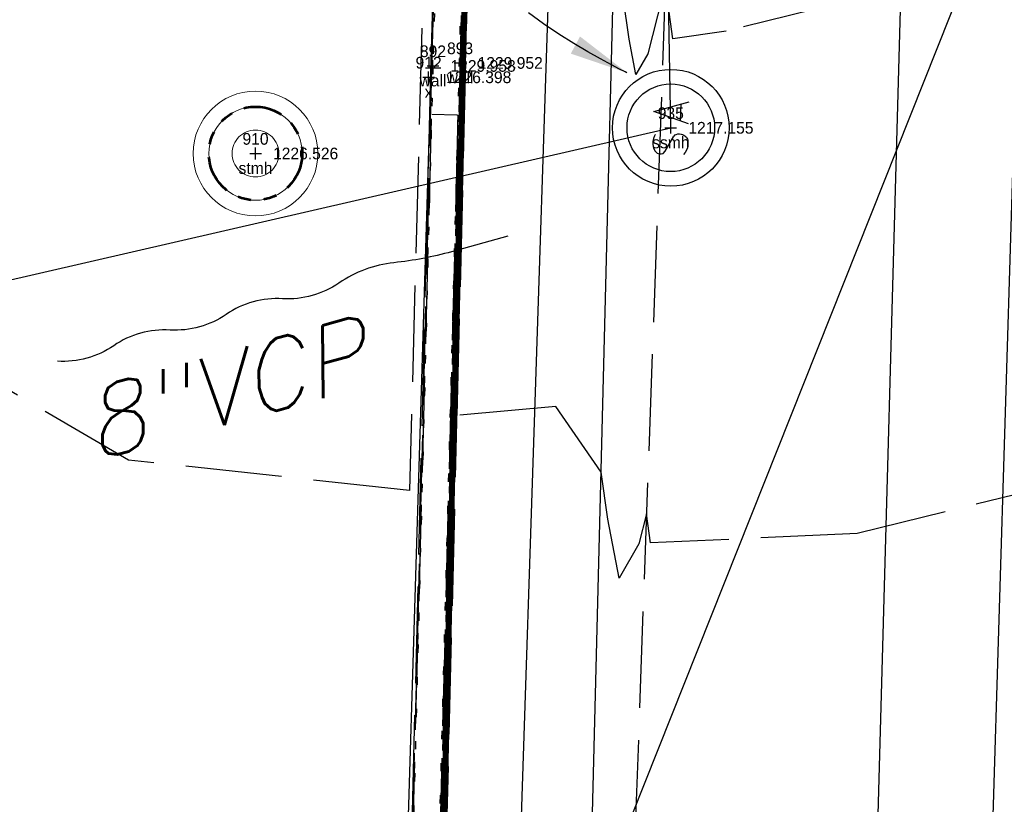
# Model space of a CAD drawing. Extents: x 2383805 to 2387584, y 226460 to 239380.
# Tile 12 of 49: x 2386860 to 2386893, y 227232 to 227259. Entities that reach past the tile are written whole.
import ezdxf
from ezdxf.enums import TextEntityAlignment as Align

# ---------------------------------------------------------------- set-up
doc = ezdxf.new("R2010")
doc.units = 0
doc.header["$LTSCALE"] = 20
doc.header["$MEASUREMENT"] = 0
doc.header["$PDSIZE"] = 2
for name, pattern in [('cl20', [100, 5, -5, 80, -5, 5]), ('DGN Style 6', [6.093386, 0.003204, -1.281469, 2.242571, -1.281469, 0.003204, -1.281469]), ('drainage01', [1.6, 0.85, -0.75]), ('OhDOT_USTN1', [0.055, 0.014, -0.041]), ('OhDOT_USTN2', [0.11, 0.069, -0.041]), ('OhDOT_USTN3', [0.22, 0.165, -0.055]), ('OhDOT_USTN6', [0.223, 0.083, -0.028, 0.028, -0.028, 0.028, -0.028]), ('REDO_Drainage01', [1.6, 0.85, -0.75]), ('sanex', [0]), ('teleex', [0]), ('waterex', [0])]:
    doc.linetypes.add(name, pattern=pattern)
for name, color, linetype in [('CM_X_Curb_Gutter', 254, 'Continuous'), ('DR_X_Cells', 151, 'OhDOT_USTN2'), ('PV_X_EOP', 7, 'OhDOT_USTN3'), ('RD_X_Wall', 120, 'OhDOT_USTN1'), ('RW_X_CL_20', 6, 'cl20'), ('RW_X_PARCEL', 6, 'Continuous'), ('SV_X_Shot_Marker', 2, 'Continuous'), ('SV_X_Text_Description', 7, 'Continuous'), ('SV_X_Text_Elevation', 7, 'Continuous'), ('SV_X_Text_Name', 7, 'Continuous'), ('UT_X_Sanitary_Cells', 3, 'Continuous'), ('UT_X_Sanitary_Line', 3, 'sanex'), ('UT_X_Sanitary_Text', 7, 'Continuous'), ('UT_X_Telecom', 30, 'teleex'), ('UT_X_Water', 133, 'waterex')]:
    doc.layers.add(name, color=color, linetype=linetype)
doc.layers.add('DT_X_Contour_Major', color=132, linetype='OhDOT_USTN3', transparency=0.5)
doc.layers.add('DT_X_Contour_Minor', color=136, linetype='OhDOT_USTN3', transparency=0.5)
doc.styles.add('PTXT', font='TXT')
doc.styles.add('SHR', font='simplex.shx', dxfattribs={"oblique": 15})

# ---------------------------------------------------------------- blocks, each defined once
blk = doc.blocks.new('SPT9')
at = {"color": 0, "linetype": 'Continuous'}
for p, q in [((-0.5, 0), (0.5, 0)), ((0, -0.5), (0, 0.5))]:
    blk.add_line(p, q, dxfattribs=at)
blk = doc.blocks.new('SSMH')
at = {"layer": 'Defpoints', "color": 223, "linetype": 'Continuous', "extrusion": (1, 0, 0)}
blk.add_lwpolyline([(0.749, 0), (0.749, 0)], dxfattribs=at)
at = {"layer": 'Defpoints', "color": 151, "linetype": 'Continuous', "extrusion": (1, 0, 0)}
blk.add_lwpolyline([(0, 0), (0, 0)], dxfattribs=at)
at = {"layer": 'Defpoints', "color": 21, "linetype": 'Continuous', "extrusion": (1, 0, 0)}
for points in [[(0, 0), (0, 0)], [(-0.749, 0), (-0.749, 0)]]:
    blk.add_lwpolyline(points, dxfattribs=at)
at = {"layer": 'Defpoints', "color": 40, "linetype": 'Continuous', "extrusion": (1, 0, 0)}
blk.add_lwpolyline([(0, 0), (0, 0)], dxfattribs=at)
at = {"layer": 'Defpoints', "color": 61, "linetype": 'DGN Style 6'}
blk.add_circle((0, 0), 0.749, dxfattribs=at)
at = {"layer": 'Defpoints', "color": 20, "linetype": 'drainage01'}
blk.add_circle((0, 0), 0.749, dxfattribs=at)
at = {"layer": 'UT_X_Sanitary_Cells', "color": 3, "linetype": 'Continuous'}
for points in [[(-0.441, 0.219), (-0.45, 0.182)], [(-0.148, 0.276), (-0.191, 0.29)], [(-0.134, 0.267), (-0.148, 0.276)], [(-0.125, 0.257), (-0.134, 0.267)], [(0.078, -0.3), (0.267, 0.3)], [(-0.45, 0.153), (-0.441, 0.116)], [(-0.12, -0.078), (-0.11, -0.097)], [(-0.11, -0.097), (-0.101, -0.125)], [(-0.101, -0.153), (-0.106, -0.182)], [(-0.2, -0.295), (-0.243, -0.3)], [(-0.153, -0.271), (-0.167, -0.281)], [(-0.139, -0.257), (-0.153, -0.271)], [(-0.12, -0.224), (-0.129, -0.243)], [(-0.11, -0.201), (-0.12, -0.224)]]:
    blk.add_lwpolyline(points, dxfattribs=at)
at = {"layer": 'UT_X_Sanitary_Cells', "color": 3, "linetype": 'Continuous', "extrusion": (1, 0, 0)}
for points, elevation in [([(0.182, 0), (0.153, 0)], -0.45), ([(-0.125, 0), (-0.153, 0)], -0.101)]:
    blk.add_lwpolyline(points, dxfattribs=dict(at, elevation=elevation))
at = {"layer": 'UT_X_Sanitary_Cells', "color": 3, "linetype": 'Continuous', "extrusion": (0.752215, -0.658917, 0), "elevation": -0.476}
blk.add_lwpolyline([(-0.075, 0), (-0.125, 0)], dxfattribs=at)
at = {"layer": 'UT_X_Sanitary_Cells', "color": 3, "linetype": 'Continuous', "extrusion": (-0.479112, 0.877754, 0), "elevation": 0.421}
blk.add_lwpolyline([(0.176, 0), (0.235, 0)], dxfattribs=at)
at = {"layer": 'UT_X_Sanitary_Cells', "color": 3, "linetype": 'Continuous', "extrusion": (0.225284, -0.974293, 0), "elevation": -0.358}
blk.add_lwpolyline([(-0.219, 0), (-0.282, 0)], dxfattribs=at)
at = {"layer": 'UT_X_Sanitary_Cells', "color": 3, "linetype": 'Continuous', "extrusion": (0, 1, 0)}
for points, elevation in [([(0.28, 0), (0.294, 0)], 0.3), ([(0.243, 0), (0.28, 0)], 0.3), ([(-0.404, 0), (-0.125, 0)], -0.158), ([(0.243, 0), (0.309, 0)], -0.3)]:
    blk.add_lwpolyline(points, dxfattribs=dict(at, elevation=elevation))
at = {"layer": 'UT_X_Sanitary_Cells', "color": 3, "linetype": 'Continuous', "extrusion": (-0.178763, -0.983892, 0), "elevation": -0.251}
blk.add_lwpolyline([(-0.239, 0), (-0.292, 0)], dxfattribs=at)
at = {"layer": 'UT_X_Sanitary_Cells', "color": 3, "linetype": 'Continuous', "extrusion": (0.95593, 0.293594, 0), "elevation": 0.343}
blk.add_lwpolyline([(0.208, 0), (-0.419, 0)], dxfattribs=at)
at = {"layer": 'UT_X_Sanitary_Cells', "color": 3, "linetype": 'Continuous', "extrusion": (-0.658091, -0.752938, 0), "elevation": 0.203}
blk.add_lwpolyline([(-0.408, 0), (-0.358, 0)], dxfattribs=at)
at = {"layer": 'UT_X_Sanitary_Cells', "color": 3, "linetype": 'Continuous', "extrusion": (-0.4788, -0.877924, 0), "elevation": 0.12}
blk.add_lwpolyline([(-0.393, 0), (-0.098, 0)], dxfattribs=at)
at = {"layer": 'UT_X_Sanitary_Cells', "color": 3, "linetype": 'Continuous', "extrusion": (0.625286, 0.780396, 0), "elevation": -0.136}
blk.add_lwpolyline([(0.075, 0), (0.045, 0)], dxfattribs=at)
at = {"layer": 'UT_X_Sanitary_Cells', "color": 3, "linetype": 'Continuous', "extrusion": (0.6, 0.8, 0), "elevation": -0.453}
blk.add_lwpolyline([(0.176, 0), (0.223, 0)], dxfattribs=at)
at = {"layer": 'UT_X_Sanitary_Cells', "color": 3, "linetype": 'Continuous', "extrusion": (-0.474288, -0.88037, 0), "elevation": 0.422}
blk.add_lwpolyline([(-0.171, 0), (-0.241, 0)], dxfattribs=at)
at = {"layer": 'UT_X_Sanitary_Cells', "color": 3, "linetype": 'Continuous', "extrusion": (-0.217109, -0.976147, 0), "elevation": 0.359}
blk.add_lwpolyline([(-0.236, 0), (-0.28, 0)], dxfattribs=at)
at = {"layer": 'UT_X_Sanitary_Cells', "color": 3, "linetype": 'Continuous', "extrusion": (-0.314752, 0.949174, 0), "elevation": -0.217}
blk.add_lwpolyline([(0.268, 0), (0.283, 0)], dxfattribs=at)
at = {"layer": 'UT_X_Sanitary_Cells', "color": 3, "linetype": 'Continuous', "extrusion": (0.447214, -0.894427, 0), "elevation": 0.176}
blk.add_lwpolyline([(-0.275, 0), (-0.296, 0)], dxfattribs=at)
at = {"layer": 'UT_X_Sanitary_Cells', "color": 3, "linetype": 'Continuous', "extrusion": (0.831387, -0.555694, 0), "elevation": 0.028}
blk.add_lwpolyline([(-0.274, 0), (-0.291, 0)], dxfattribs=at)
at = {"layer": 'UT_X_Sanitary_Cells', "color": 3, "linetype": 'Continuous', "extrusion": (0.969699, -0.244304, 0), "elevation": -0.058}
blk.add_lwpolyline([(-0.202, 0), (-0.221, 0)], dxfattribs=at)
at = {"layer": 'UT_X_Sanitary_Cells', "linetype": 'Continuous'}
blk.add_circle((0, 0), 0.999, dxfattribs=at)
blk = doc.blocks.new('MH1D-X')
at = {"layer": 'Defpoints', "color": 61, "linetype": 'OhDOT_USTN6', "lineweight": 53}
blk.add_circle((0, 0), 2, dxfattribs=at)
at = {"layer": 'Defpoints', "color": 20, "linetype": 'REDO_Drainage01', "lineweight": 0}
blk.add_circle((0, 0), 2, dxfattribs=at)
at = {"layer": 'DR_X_Cells', "color": 151, "linetype": 'REDO_Drainage01', "lineweight": 0}
for radius in [2.667, 1]:
    blk.add_circle((0, 0), radius, dxfattribs=at)

msp = doc.modelspace()

# ---------------------------------------------------------------- linework, layer by layer
at = {"layer": 'CM_X_Curb_Gutter'}
msp.add_lwpolyline([(2386873.467, 227069.839), (2386874.732, 227116.967), (2386877.206, 227173.316), (2386879.19, 227227.928), (2386880.574, 227282.54), (2386880.596, 227290.789), (2386875.028, 227294.169)], dxfattribs=at)
at = {"layer": 'DT_X_Contour_Major'}
for points, elevation in [([(2386875.351, 227275.293), (2386874.273, 227231.158)], 1220), ([(2386875.035, 227266.144), (2386874.499, 227244.17), (2386873.943, 227222.168)], 1225), ([(2386870.988, 227151.886), (2386871.55, 227173.396), (2386872.246, 227198.401), (2386872.77, 227216.799), (2386873.78, 227255.441), (2386874.643, 227255.418), (2386874.643, 227255.418), (2386874.679, 227255.417), (2386873.72, 227217.418), (2386873.581, 227212.069), (2386872.557, 227173.425), (2386872.191, 227159.369)], 1230)]:
    msp.add_lwpolyline(points, dxfattribs=dict(at, elevation=elevation))
at = {"layer": 'DT_X_Contour_Minor'}
for points, elevation in [([(2386861.058, 227299.825), (2386869.832, 227294.343), (2386874.157, 227284.776), (2386873.017, 227242.577), (2386863.403, 227243.615), (2386852.037, 227250.237)], 1227), ([(2386895.62, 227242.894), (2386888.342, 227241.099), (2386881.264, 227240.786), (2386881.13, 227241.779), (2386880.868, 227240.753), (2386880.193, 227239.576), (2386879.802, 227241.6), (2386879.577, 227243.199), (2386878.026, 227245.447), (2386874.652, 227245.142), (2386875.478, 227278.952)], 1218), ([(2386875.414, 227277.123), (2386874.228, 227228.556)], 1219), ([(2386875.288, 227273.463), (2386874.318, 227233.76), (2386874.121, 227225.967)], 1221), ([(2386875.225, 227271.634), (2386874.363, 227236.363), (2386874.077, 227225.017)], 1222), ([(2386875.162, 227269.804), (2386874.408, 227238.965), (2386874.032, 227224.067)], 1223), ([(2386874.049, 227268.004), (2386873.74, 227256.882), (2386872.806, 227219.375)], 1228), ([(2386875.098, 227267.974), (2386874.453, 227241.568), (2386873.988, 227223.117)], 1224), ([(2386874.972, 227264.315), (2386874.544, 227246.772), (2386873.898, 227221.218)], 1226), ([(2386874.909, 227262.485), (2386874.589, 227249.375), (2386873.854, 227220.268)], 1227), ([(2386872.765, 227217.098), (2386873.278, 227236.767), (2386873.782, 227256.991), (2386873.933, 227262.433)], 1229), ([(2386896.193, 227261.326), (2386883.859, 227258.283), (2386882.031, 227258.017), (2386881.779, 227259.877), (2386881.175, 227257.506), (2386880.771, 227256.802), (2386880.537, 227258.013), (2386880.041, 227261.531)], 1217), ([(2386874.846, 227260.655), (2386874.634, 227251.977), (2386873.809, 227219.318)], 1228), ([(2386874.782, 227258.825), (2386874.679, 227254.579), (2386873.764, 227218.368)], 1229)]:
    msp.add_lwpolyline(points, dxfattribs=dict(at, elevation=elevation))
at = {"layer": 'PV_X_EOP'}
msp.add_lwpolyline([(2386887.63, 227538.535), (2386887.451, 227522.443), (2386887.605, 227497.741), (2386887.788, 227468.419), (2386887.076, 227445.771), (2386886.08, 227407.106), (2386885.18, 227366.003), (2386883.771, 227319.989), (2386882.78, 227290.718), (2386882.587, 227282.41), (2386880.635, 227227.97), (2386878.681, 227173.185), (2386877.006, 227116.916), (2386875.567, 227069.812), (2386875.357, 227047.565), (2386875.161, 227018.241), (2386873.678, 226992.019), (2386871.274, 226992.157)], dxfattribs=at)
at = {"layer": 'RD_X_Wall'}
msp.add_lwpolyline([(2386874.481, 227281.983), (2386873.822, 227257.096), (2386872.776, 227216.504), (2386871.61, 227173.462), (2386870.135, 227117.008), (2386868.928, 227071.579), (2386869.828, 227071.555), (2386871.035, 227116.984), (2386872.51, 227173.438), (2386873.676, 227216.48), (2386874.722, 227257.073), (2386875.381, 227281.987)], dxfattribs=at)
at = {"layer": 'RW_X_CL_20', "color": 3}
msp.add_line((2386881.136, 226843.479), (2386933.376, 228553.202), dxfattribs=at)
at = {"layer": 'RW_X_PARCEL'}
msp.add_line((2386864.935, 226968.141), (2386887.92, 227720.392), dxfattribs=at)
at = {"layer": 'SV_X_Shot_Marker'}
for p in [(2386873.822, 227257.096, 1229.958), (2386874.75, 227257.198, 1229.952), (2386873.673, 227256.707, 1226.398), (2386881.962, 227254.98, 1217.155), (2386867.749, 227254.101, 1226.526)]:
    msp.add_point(p, dxfattribs=at)
at = {"layer": 'UT_X_Sanitary_Line'}
msp.add_lwpolyline([(2386832.366, 227243.573), (2386881.962, 227254.98), (2386872.769, 227807.033), (2386885.254, 227972.022), (2386896.532, 228189.895), (2386900.561, 228320.218)], dxfattribs=at)
at = {"layer": 'UT_X_Sanitary_Text'}
msp.add_lwpolyline([(2386880.46, 227256.864), (2386880.395, 227256.896), (2386880.211, 227256.989), (2386879.927, 227257.137), (2386879.559, 227257.336), (2386879.126, 227257.58), (2386878.644, 227257.865), (2386878.133, 227258.184), (2386877.609, 227258.534), (2386877.09, 227258.91)], dxfattribs=at)
msp.add_lwpolyline([(2386876.385, 227251.276), (2386874.458, 227250.741, -0.041595), (2386872.487, 227250.366, 0.125362), (2386870.604, 227249.67, -0.167832), (2386868.677, 227249.135, 0.167832), (2386866.75, 227248.599, -0.167832), (2386864.823, 227248.064, 0.167832), (2386862.896, 227247.528, -0.167832), (2386860.969, 227246.993, -0.167832)], format="xyb", dxfattribs=at)
msp.add_solid([(2386878.54, 227257.516), (2386878.855, 227258.103), (2386880.46, 227256.864)], dxfattribs=at)
at = {"layer": 'UT_X_Telecom'}
for points in [[(2386849.832, 226731.319), (2386857.369, 226898.004), (2386871.681, 227073.038), (2386878.734, 227288.892), (2386876.606, 227443.501), (2386877.394, 227586.692)], [(2386911.586, 227177.383), (2386876.52, 227221.145), (2386917.01, 227322.808)]]:
    msp.add_lwpolyline(points, dxfattribs=at)
at = {"layer": 'UT_X_Water'}
msp.add_lwpolyline([(2386888.297, 227204.196), (2386891.449, 227317.03), (2386892.903, 227357.985), (2386893.987, 227413.835), (2386898.198, 227601.784), (2386903.356, 227821.93), (2386909.007, 227984.954), (2386909.143, 227987.417), (2386909.548, 228007.457), (2386910.792, 228052.374), (2386910.912, 228053.54), (2386918.155, 228362.903), (2386918.488, 228364.846), (2386920.943, 228444.6), (2386924.42, 228561.372)], dxfattribs=at)

# ---------------------------------------------------------------- block references
at = {"layer": 'DR_X_Cells', "xscale": 0.8, "yscale": 0.8, "zscale": 0.8, "rotation": 88.23333334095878}
msp.add_blockref('MH1D-X', (2386867.749, 227254.101, 1226.526), dxfattribs=at)
at = {"layer": 'SV_X_Shot_Marker', "xscale": 0.4, "yscale": 0.4, "zscale": 0.4}
for p in [(2386873.822, 227257.096, 1229.958), (2386874.75, 227257.198, 1229.952), (2386873.673, 227256.707, 1226.398), (2386881.962, 227254.98, 1217.155), (2386867.749, 227254.101, 1226.526)]:
    msp.add_blockref('SPT9', p, dxfattribs=at)
at = {"layer": 'UT_X_Sanitary_Cells', "xscale": 2, "yscale": 2, "zscale": 2, "rotation": 88.23333334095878}
msp.add_blockref('SSMH', (2386881.962, 227254.98, 1217.155), dxfattribs=at)

# ---------------------------------------------------------------- texts
at = {"layer": 'SV_X_Text_Description', "style": 'PTXT'}
for s, p in [('wall', (2386873.822, 227256.396, 1229.958)), ('wall', (2386874.75, 227256.498, 1229.952)), ('x', (2386873.673, 227256.007, 1226.398)), ('ssmh', (2386881.962, 227254.28, 1217.155)), ('stmh', (2386867.749, 227253.401, 1226.526))]:
    msp.add_text(s, height=0.4, dxfattribs=at).set_placement(p, align=Align.CENTER)
at = {"layer": 'SV_X_Text_Elevation', "style": 'PTXT'}
for s, p in [('1229.958', (2386874.422, 227256.896, 1229.958)), ('1229.952', (2386875.35, 227256.998, 1229.952)), ('1226.398', (2386874.273, 227256.507, 1226.398)), ('1217.155', (2386882.562, 227254.78, 1217.155)), ('1226.526', (2386868.349, 227253.901, 1226.526))]:
    msp.add_text(s, height=0.4, dxfattribs=at).set_placement(p)
at = {"layer": 'SV_X_Text_Name', "style": 'PTXT'}
for s, p in [('892', (2386873.822, 227257.396, 1229.958)), ('893', (2386874.75, 227257.498, 1229.952)), ('912', (2386873.673, 227257.007, 1226.398)), ('935', (2386881.962, 227255.28, 1217.155)), ('910', (2386867.749, 227254.401, 1226.526))]:
    msp.add_text(s, height=0.4, dxfattribs=at).set_placement(p, align=Align.CENTER)
at = {"layer": 'UT_X_Sanitary_Text', "style": 'SHR', "oblique": 15}
msp.add_text('8"VCP', height=2.4, rotation=15.3437, dxfattribs=at).set_placement((2386862.223, 227243.585))

doc.saveas('drawing.dxf')
